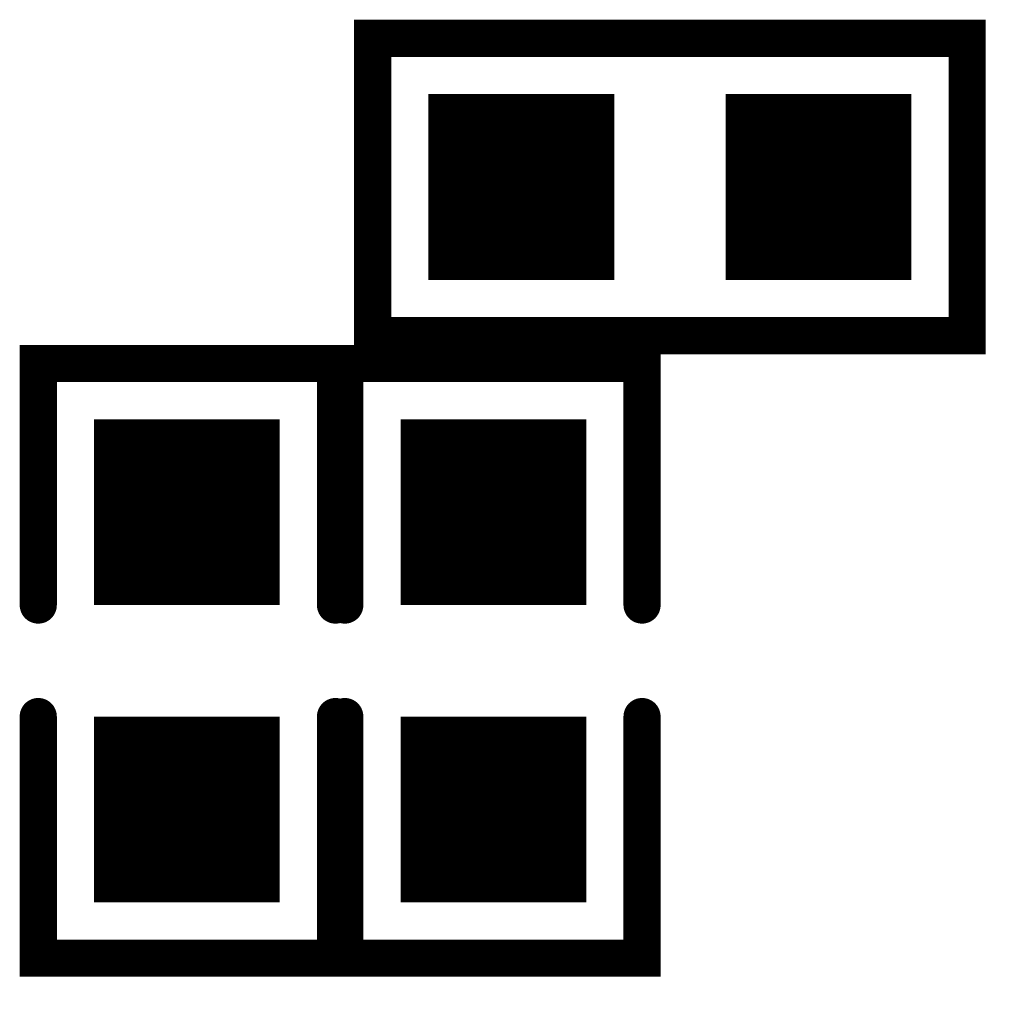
# Model space of a CAD drawing. Extents: x -14 to 157, y -7 to 92.
# Tile 113 of 129: x 68.65 to 71.3, y 42.1 to 44.73. Entities that reach past the tile are written whole.
import ezdxf

# ---------------------------------------------------------------- set-up
doc = ezdxf.new("R2010")
doc.units = 0
for name, color, linetype in [('DRIL_PLTE_THRU_01', 3, 'CONTINUOUS'), ('DRIL_PLTE_THRU_02', 171, 'CONTINUOUS'), ('DRIL_PLTE_THRU_03', 222, 'CONTINUOUS'), ('DRIL_PLTE_THRU_04', 2, 'CONTINUOUS'), ('PADS_BOT', 56, 'CONTINUOUS'), ('PADS_INNER', 96, 'CONTINUOUS'), ('PADS_TOP', 96, 'CONTINUOUS'), ('PART_TOP_2DLINE_01', 183, 'CONTINUOUS')]:
    doc.layers.add(name, color=color, linetype=linetype)

# ---------------------------------------------------------------- blocks, each defined once
blk = doc.blocks.new('SMOOTH_0$1')
at = {"const_width": 0.05}
blk.add_lwpolyline([(-0.025, 0, 1), (0.025, 0, 1)], format="xyb", close=True, dxfattribs=at)
blk = doc.blocks.new('PART_BODY_TOP_11')
at = {"layer": 'PART_TOP_2DLINE_01', "const_width": 0.1}
for points in [[(-0.15, 0.4), (-0.8, 0.4), (-0.8, -0.4), (-0.15, -0.4)], [(0.15, -0.4), (0.8, -0.4), (0.8, 0.4), (0.15, 0.4)]]:
    blk.add_lwpolyline(points, dxfattribs=at)
at = {"layer": 'PART_TOP_2DLINE_01'}
for p in [(-0.8, 0.4), (-0.15, 0.4), (0.15, 0.4), (0.8, 0.4), (-0.8, -0.4), (-0.15, -0.4), (0.15, -0.4), (0.8, -0.4)]:
    blk.add_blockref('SMOOTH_0$1', p, dxfattribs=at)
blk = doc.blocks.new('DRIL_HOLE_0')
blk.add_lwpolyline([(0, 0, 1), (0, 0, 1)], format="xyb", close=True)
blk = doc.blocks.new('PAD_0')
blk.add_lwpolyline([(0, 0, 1), (0, 0, 1)], format="xyb", close=True)
blk = doc.blocks.new('PAD_1')
at = {"const_width": 0.5}
blk.add_lwpolyline([(-0.25, 0), (0.25, 0)], dxfattribs=at)
blk = doc.blocks.new('STK_TOP_7')
at = {"layer": 'DRIL_PLTE_THRU_01'}
blk.add_blockref('DRIL_HOLE_0', (0, 0), dxfattribs=at)
at = {"layer": 'DRIL_PLTE_THRU_02'}
blk.add_blockref('DRIL_HOLE_0', (0, 0), dxfattribs=at)
at = {"layer": 'DRIL_PLTE_THRU_03'}
blk.add_blockref('DRIL_HOLE_0', (0, 0), dxfattribs=at)
at = {"layer": 'DRIL_PLTE_THRU_04'}
blk.add_blockref('DRIL_HOLE_0', (0, 0), dxfattribs=at)
at = {"layer": 'PADS_BOT'}
blk.add_blockref('PAD_0', (0, 0), dxfattribs=at)
at = {"layer": 'PADS_INNER'}
blk.add_blockref('PAD_0', (0, 0), dxfattribs=at)
at = {"layer": 'PADS_TOP'}
blk.add_blockref('PAD_1', (0, 0), dxfattribs=at)
blk = doc.blocks.new('SYM_TOP_4')
for name, p in [('PART_BODY_TOP_11', (0, 0)), ('STK_TOP_7', (-0.4, 0)), ('STK_TOP_7', (0.4, 0))]:
    blk.add_blockref(name, p)
blk = doc.blocks.new('PART_TOP_0')
blk.add_blockref('SYM_TOP_4', (0, 0))
blk = doc.blocks.new('PART_TOP_1')
blk.add_blockref('SYM_TOP_4', (0, 0))
blk = doc.blocks.new('PART_BODY_TOP_24')
at = {"layer": 'PART_TOP_2DLINE_01', "const_width": 0.1}
blk.add_lwpolyline([(-0.8, 0.4), (0.8, 0.4), (0.8, -0.4), (-0.8, -0.4)], close=True, dxfattribs=at)
at = {"layer": 'PART_TOP_2DLINE_01'}
for p in [(-0.8, 0.4), (0.8, 0.4), (-0.8, -0.4), (0.8, -0.4)]:
    blk.add_blockref('SMOOTH_0$1', p, dxfattribs=at)
blk = doc.blocks.new('SYM_TOP_17')
for name, p in [('PART_BODY_TOP_24', (0, 0)), ('STK_TOP_7', (-0.4, 0)), ('STK_TOP_7', (0.4, 0))]:
    blk.add_blockref(name, p)
blk = doc.blocks.new('PART_TOP_7')
blk.add_blockref('SYM_TOP_17', (0, 0))

msp = doc.modelspace()

# ---------------------------------------------------------------- block references
for name, p, rotation in [('PART_TOP_7', (70.4, 44.275), 180), ('PART_TOP_0', (69.1, 43), 270), ('PART_TOP_1', (69.925, 43), 270)]:
    msp.add_blockref(name, p, dxfattribs=dict(rotation=rotation))

doc.saveas('drawing.dxf')
